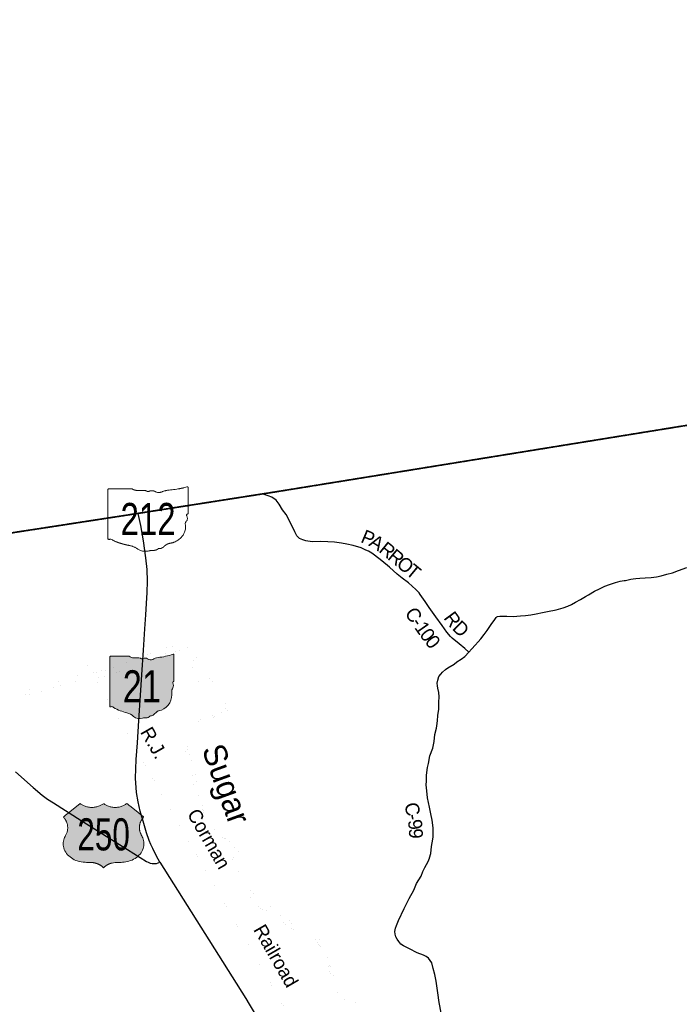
# Model space of a CAD drawing. Header units: feet. Extents: x 2045852 to 2423567, y 671180 to 1091522.
# Tile 93 of 101: x 2230248 to 2244554, y 954545 to 975887. Entities that reach past the tile are written whole.
import ezdxf
from ezdxf.enums import TextEntityAlignment as Align

# ---------------------------------------------------------------- set-up
doc = ezdxf.new("R2010")
doc.units = ezdxf.units.FT
doc.header["$MEASUREMENT"] = 0
for name, pattern in [('OhDOT_USTN3', [0.22, 0.165, -0.055]), ('rr2', [0]), ('stream', [1.4, 0.7, -0.1, 0.1, -0.1, 0.1, -0.1, 0.1, -0.1])]:
    doc.linetypes.add(name, pattern=pattern)
for name, color, linetype in [('GM_X_Adjacent_County', 7, 'OhDOT_USTN3'), ('GM_X_County', 7, 'OhDOT_USTN3'), ('GM_X_County_Road', 3, 'Continuous'), ('GM_X_County_Road_Text', 3, 'Continuous'), ('GM_X_Major_River', 5, 'stream'), ('GM_X_Major_River_Text', 5, 'Continuous'), ('GM_X_Rail_Line', 7, 'rr2'), ('GM_X_Rail_Line_Text', 7, 'Continuous'), ('GM_X_State_Location', 7, 'Continuous'), ('GM_X_State_Route', 1, 'Continuous'), ('GM_X_State_Shield', 7, 'Continuous'), ('GM_X_US_Location', 7, 'Continuous'), ('GM_X_US_Route', 1, 'Continuous'), ('GM_X_US_Shield', 7, 'Continuous')]:
    doc.layers.add(name, color=color, linetype=linetype)
doc.styles.add('Style-font30', font='font30.shx')
doc.styles.add('Style-font31', font='font31.shx')

# ---------------------------------------------------------------- blocks, each defined once
blk = doc.blocks.new('M1-H5_2')
at = {"layer": 'GM_X_State_Shield', "linetype": 'Continuous', "lineweight": 13}
h = blk.add_hatch(color=7, dxfattribs=at)
edge = h.paths.add_edge_path()
edge.add_line((712, 90), (712, 642))
edge.add_line((712, 642), (711, 643))
edge.add_arc((696, 645), 15.5, 351.8621, 457.738)
edge.add_line((694, 660), (694, 660))
edge.add_arc((216, 2057), 1476, 275.8445, 288.9065, ccw=False)
edge.add_line((366, 588), (366, 588))
edge.add_arc((404, 294), 297, 97.3462, 120.7689)
edge.add_line((252, 549), (252, 549))
edge.add_arc((205, 651), 113, 233.8562, 294.8282, ccw=False)
edge.add_line((138, 560), (138, 560))
edge.add_arc((84, 484), 93.8, 54.4667, 119.1411)
edge.add_arc((17, 606), 45.1, 219.7921, 297.1024, ccw=False)
edge.add_arc((-110, 23), 562, 80.4867, 94.9883)
edge.add_line((-159, 583), (-159, 583))
edge.add_arc((-162, 739), 156, 231.6195, 271.1119, ccw=False)
edge.add_line((-259, 616), (-259, 616))
edge.add_line((-259, 616), (-667, 616))
edge.add_line((-667, 616), (-667, 616))
edge.add_arc((-665, 600), 16.1, 98.1301, 188.1301)
edge.add_line((-681, 598), (-681, 598))
edge.add_line((-681, 598), (-681, -459))
edge.add_line((-681, -459), (-681, -459))
edge.add_arc((-665, -461), 16.3, 171.9584, 258.3066)
edge.add_line((-668, -477), (-668, -477))
edge.add_arc((-662, -353), 124, 267.339, 280.6039)
edge.add_arc((-637, -520), 44.8, 29.7484, 93.2717, ccw=False)
edge.add_line((-598, -497), (-598, -497))
edge.add_arc((-71, 430), 1066, 240.4129, 257.1985)
edge.add_line((-308, -610), (-308, -610))
edge.add_arc((-389, -933), 334, 47.1842, 75.836, ccw=False)
edge.add_line((-163, -689), (-163, -689))
edge.add_arc((-28, -525), 212, 230.7004, 286.2918)
edge.add_line((31, -728), (31, -728))
edge.add_arc((94, -890), 174, 85.6951, 111.2099, ccw=False)
edge.add_line((107, -717), (107, -717))
edge.add_arc((109, -604), 113, 268.777, 315.5493)
edge.add_arc((211, -706), 31.8, 65.7517, 132.6484, ccw=False)
edge.add_arc((198, -561), 119, 282.8732, 323.2771)
edge.add_line((293, -632), (293, -632))
edge.add_arc((454, -755), 202, 94.4031, 142.5767, ccw=False)
edge.add_line((439, -554), (439, -554))
edge.add_arc((298, -212), 369, 292.3089, 368.9858)
edge.add_line((663, -154), (663, -154))
edge.add_arc((767, -142), 105, 136.8065, 186.9296, ccw=False)
edge.add_line((691, -70), (691, -70))
edge.add_arc((555, -21), 144, 340.033, 383.6496)
edge.add_arc((708, 49), 24, 107.944, 210.337, ccw=False)
edge.add_line((701, 72), (701, 72))
edge.add_arc((695, 88), 16.6, 289.6038, 367.7341)
edge.add_line((711, 90), (711, 90))
edge.add_line((711, 90), (712, 90))
at = {"layer": 'GM_X_State_Shield', "color": 7, "linetype": 'Continuous', "lineweight": 13, "flags": 128}
blk.add_lwpolyline([(712, 90), (712, 642), (711, 643, 0.497906), (694, 660), (694, 660, -0.057055), (366, 588), (366, 588, 0.102558), (252, 549), (252, 549, -0.2725), (138, 560), (138, 560, 0.289933), (38, 566, -0.350735), (-17, 577, 0.06336), (-159, 583), (-159, 583, -0.174044), (-259, 616), (-259, 616), (-667, 616), (-667, 616, 0.414214), (-681, 598), (-681, 598), (-681, -459), (-681, -459, 0.395667), (-668, -477), (-668, -477, 0.057944), (-639, -475, -0.284496), (-598, -497), (-598, -497, 0.073372), (-308, -610), (-308, -610, -0.125673), (-163, -689), (-163, -689, 0.247435), (31, -728), (31, -728, -0.111792), (107, -717), (107, -717, 0.206964), (190, -683, -0.300474), (224, -677, 0.178145), (293, -632), (293, -632, -0.213349), (439, -554), (439, -554, 0.347635), (663, -154), (663, -154, -0.222258), (691, -70), (691, -70, 0.192645), (687, 37, -0.479082), (701, 72), (701, 72, 0.354759), (711, 90), (711, 90)], format="xyb", close=True, dxfattribs=at)
at = {"layer": 'GM_X_State_Shield', "color": 7, "linetype": 'Continuous', "lineweight": 13, "style": 'Style-font30', "width": 0.8}
blk.add_attdef('M1-H5_2_14532', text='', height=696, dxfattribs=at).set_placement((17, -384), align=Align.CENTER)
blk = doc.blocks.new('M1-H5_3')
at = {"layer": 'GM_X_State_Shield', "color": 7, "linetype": 'Continuous', "lineweight": 13}
blk.add_rational_spline([(889, 90), (889, 366), (889, 642), (889, 642), (889, 643), (893, 663), (868, 660), (668, 605), (457, 588), (381, 580), (315, 549), (240, 521), (173, 560), (112, 595), (47, 566), (7, 549), (-22, 577), (-110, 589), (-199, 583), (-269, 581), (-324, 616), (-324, 616), (-324, 616), (-579, 616), (-834, 616), (-834, 616), (-834, 616), (-854, 614), (-851, 598), (-851, 598), (-851, 598), (-851, 70), (-851, -459), (-851, -459), (-851, -459), (-853, -474), (-835, -477), (-817, -477), (-799, -475), (-764, -473), (-747, -497), (-576, -575), (-384, -610), (-281, -631), (-203, -689), (-95, -759), (39, -728), (85, -714), (134, -717), (195, -718), (237, -683), (257, -669), (280, -677), (334, -668), (367, -632), (435, -561), (548, -554), (886, -443), (829, -154), (821, -106), (863, -70), (888, -16), (859, 37), (840, 63), (876, 72), (892, 76), (889, 90), (889, 90), (889, 90), (889, 90), (889, 90)], [1, 1, 1, 1, 1, 0.602679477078, 1, 0.993510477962, 1, 0.97918266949, 1, 0.861753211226, 1, 0.844914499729, 1, 0.780919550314, 1, 0.992003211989, 1, 0.94119849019, 1, 1, 1, 1, 1, 1, 1, 0.707106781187, 1, 1, 1, 1, 1, 1, 1, 0.729277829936, 1, 0.993307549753, 1, 0.85024490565, 1, 0.989290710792, 1, 0.968903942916, 1, 0.884615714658, 1, 0.975313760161, 1, 0.917850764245, 1, 0.834383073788, 1, 0.938481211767, 1, 0.912928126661, 1, 0.784359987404, 1, 0.905853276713, 1, 0.928432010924, 1, 0.626651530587, 1, 0.776429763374, 1, 1, 1, 1, 1], degree=2, knots=[0, 0, 0, 0.028571, 0.028571, 0.057143, 0.057143, 0.085714, 0.085714, 0.114286, 0.114286, 0.142857, 0.142857, 0.171429, 0.171429, 0.2, 0.2, 0.228571, 0.228571, 0.257143, 0.257143, 0.285714, 0.285714, 0.314286, 0.314286, 0.342857, 0.342857, 0.371429, 0.371429, 0.4, 0.4, 0.428571, 0.428571, 0.457143, 0.457143, 0.485714, 0.485714, 0.514286, 0.514286, 0.542857, 0.542857, 0.571429, 0.571429, 0.6, 0.6, 0.628571, 0.628571, 0.657143, 0.657143, 0.685714, 0.685714, 0.714286, 0.714286, 0.742857, 0.742857, 0.771429, 0.771429, 0.8, 0.8, 0.828571, 0.828571, 0.857143, 0.857143, 0.885714, 0.885714, 0.914286, 0.914286, 0.942857, 0.942857, 0.971429, 0.971429, 1, 1, 1], dxfattribs=at)
at = {"layer": 'GM_X_State_Shield', "color": 7, "linetype": 'Continuous', "lineweight": 13, "style": 'Style-font30', "width": 0.767998}
blk.add_attdef('M1-H5_3_14436', text='', height=696, dxfattribs=at).set_placement((21, -384), align=Align.CENTER)
blk = doc.blocks.new('M1-H4_3')
at = {"layer": 'GM_X_US_Shield', "linetype": 'Continuous', "lineweight": 13}
h = blk.add_hatch(color=7, dxfattribs=at)
edge = h.paths.add_edge_path()
edge.add_spline(control_points=[(-508, 667), (-690, 522), (-871, 377), (-701, 183), (-828, -30), (-1173, -616), (-363, -609), (-327, -609), (-291, -609), (-110, -609), (-1, -725), (108, -609), (289, -609), (325, -609), (362, -609), (1171, -616), (827, -30), (700, 183), (869, 377), (688, 522), (507, 667), (253, 468), (-1, 667), (-255, 468), (-508, 667)], knot_values=[0, 0, 0, 0.083333, 0.083333, 0.166667, 0.166667, 0.25, 0.25, 0.333333, 0.333333, 0.416667, 0.416667, 0.5, 0.5, 0.583333, 0.583333, 0.666667, 0.666667, 0.75, 0.75, 0.833333, 0.833333, 0.916667, 0.916667, 1, 1, 1], weights=[1, 1, 1, 0.864039, 1, 0.531352, 1, 1, 1, 0.894427, 1, 0.894427, 1, 1, 1, 0.531352, 1, 0.864039, 1, 1, 1, 0.714143, 1, 0.714143, 1], degree=2, periodic=0)
at = {"layer": 'GM_X_US_Shield', "color": 7, "linetype": 'Continuous', "lineweight": 13}
blk.add_rational_spline([(-508, 667), (-690, 522), (-871, 377), (-701, 183), (-828, -30), (-1173, -616), (-363, -609), (-327, -609), (-291, -609), (-110, -609), (-1, -725), (108, -609), (289, -609), (325, -609), (362, -609), (1171, -616), (827, -30), (700, 183), (869, 377), (688, 522), (507, 667), (253, 468), (-1, 667), (-255, 468), (-508, 667)], [1, 1, 1, 0.864038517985, 1, 0.531351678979, 1, 1, 1, 0.894427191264, 1, 0.894427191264, 1, 1, 1, 0.531351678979, 1, 0.864038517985, 1, 1, 1, 0.714142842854, 1, 0.714142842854, 1], degree=2, knots=[0, 0, 0, 0.083333, 0.083333, 0.166667, 0.166667, 0.25, 0.25, 0.333333, 0.333333, 0.416667, 0.416667, 0.5, 0.5, 0.583333, 0.583333, 0.666667, 0.666667, 0.75, 0.75, 0.833333, 0.833333, 0.916667, 0.916667, 1, 1, 1], dxfattribs=at)
at = {"layer": 'GM_X_US_Shield', "color": 7, "linetype": 'Continuous', "lineweight": 13, "style": 'Style-font30', "width": 0.733865}
blk.add_attdef('M1-H4_3_15391', text='', height=696, dxfattribs=at).set_placement((0, -348), align=Align.CENTER)

msp = doc.modelspace()

# ---------------------------------------------------------------- linework, layer by layer
at = {"layer": 'GM_X_Adjacent_County', "flags": 128}
msp.add_lwpolyline([(2299895, 1090831), (2301402, 1090840), (2307056, 1090903), (2313863, 1090917), (2318107, 1090974), (2324108, 1091056), (2326732, 1091091), (2326938, 1091094), (2328615, 1091117), (2328725, 1091118), (2331837, 1091161), (2333216, 1091180), (2335157, 1091206), (2341799, 1091296), (2342697, 1091308), (2345661, 1091348), (2348514, 1091386), (2352195, 1091435), (2355371, 1091477), (2358848, 1091522), (2358880, 1089100), (2358989, 1081862), (2359077, 1075795), (2359100, 1074264), (2359117, 1073113), (2359120, 1072859), (2359148, 1070979), (2359177, 1068988), (2359183, 1068625), (2359188, 1068297), (2359193, 1067908), (2359198, 1067596), (2359208, 1066892), (2359208, 1066873), (2359212, 1066652), (2359215, 1066419), (2359220, 1066098), (2359225, 1065775), (2359229, 1065456), (2359237, 1064898), (2359242, 1064614), (2359246, 1064329), (2359261, 1063309), (2359263, 1063113), (2359267, 1062870), (2359287, 1061492), (2359309, 1060000), (2359372, 1054688), (2359375, 1054438), (2359384, 1053642), (2359405, 1051846), (2359411, 1051373), (2359435, 1049379), (2359498, 1044029), (2359500, 1043884), (2359531, 1041219), (2359561, 1038682), (2359563, 1038569), (2359598, 1035611), (2359633, 1032629), (2359687, 1028035), (2359700, 1026946), (2359745, 1022879), (2359781, 1019525), (2359871, 1011833), (2360015, 1004509), (2360063, 1000779), (2360067, 1000349), (2360103, 996675), (2358035, 996668), (2357289, 996666), (2357095, 996665), (2356892, 996664), (2356359, 996658), (2355851, 996661), (2355627, 996660), (2355421, 996660), (2355204, 996659), (2354892, 996658), (2354604, 996657), (2354302, 996656), (2353877, 996655), (2353745, 996654), (2353507, 996653), (2353463, 996653), (2353260, 996652), (2353203, 996652), (2352940, 996651), (2351874, 996645), (2350868, 996644), (2348765, 996638), (2346532, 996634), (2344147, 996651), (2341957, 996662), (2338743, 996679), (2335510, 996692), (2333434, 996701), (2332100, 996700), (2329181, 996697), (2329152, 995411), (2329124, 994175), (2326840, 994249), (2326566, 994258), (2323302, 994364), (2318495, 994521), (2318418, 991580), (2318389, 990457), (2318357, 989169), (2318255, 985163), (2318188, 982547), (2318166, 981646), (2318061, 978159), (2317909, 973125), (2317887, 972409), (2317774, 968635), (2317750, 967874), (2315491, 967887), (2314260, 967896), (2311196, 967914), (2309088, 967943), (2304256, 968014), (2303811, 968017), (2303354, 968019), (2303003, 968024), (2302648, 968030), (2302233, 968036), (2301830, 968022), (2300069, 968049), (2296988, 968097), (2296526, 968104), (2292919, 968108), (2288216, 968150), (2287501, 968160), (2286951, 968168), (2285626, 968187), (2280722, 968218), (2272659, 968235), (2270238, 968238), (2265711, 968240), (2264331, 968240), (2260640, 968285), (2260946, 968539), (2261456, 968823), (2262477, 969650), (2262984, 969822), (2263502, 969934), (2264011, 970226), (2264085, 970742), (2263732, 971249), (2263225, 971652), (2263021, 971730), (2262781, 971821), (2262721, 971844), (2262214, 971872), (2261703, 971959), (2260105, 972490), (2259584, 972510), (2259079, 972653), (2258559, 972903), (2258050, 972955), (2257525, 973068), (2256998, 973008), (2256626, 972503), (2255796, 970471), (2255025, 968928), (2254521, 968572), (2253837, 968476), (2253355, 968407), (2252800, 968322), (2251259, 968089), (2245496, 967220), (2243670, 966925), (2240387, 966394), (2235785, 965650), (2235507, 965607), (2232817, 965186), (2232372, 965117), (2231408, 964969), (2231146, 964928), (2230233, 964788), (2224423, 963889), (2224410, 963887), (2223431, 963729), (2220392, 963239), (2216348, 962587), (2213677, 962155), (2211388, 961785), (2205329, 960811), (2204689, 960708), (2204662, 968294), (2204646, 972822), (2204646, 972877), (2204618, 980822), (2204600, 985576), (2204621, 987650), (2204548, 994125), (2204539, 995545), (2204528, 997304), (2204524, 998046), (2204498, 1002246), (2204460, 1006231), (2204446, 1007585), (2204396, 1012421), (2204391, 1012891), (2204405, 1018278), (2204394, 1019758), (2204396, 1020517), (2204379, 1020841), (2204391, 1021803), (2204388, 1022494), (2204388, 1022770), (2204388, 1022837), (2204387, 1023044), (2204303, 1026249), (2204359, 1029499), (2204344, 1030439), (2204262, 1034310), (2204255, 1035776), (2204229, 1040690), (2204199, 1046565), (2204184, 1049044), (2204131, 1055650), (2204109, 1058317), (2204108, 1058407), (2204102, 1059211), (2204097, 1059892), (2204085, 1062073), (2204074, 1062671), (2204592, 1062652), (2205426, 1062621), (2210381, 1062446), (2212081, 1062418), (2214252, 1062298), (2216024, 1062234), (2218716, 1062135), (2224371, 1061928), (2226221, 1061860), (2226856, 1061837), (2228638, 1061772), (2234873, 1061544), (2237828, 1061436), (2239174, 1061390), (2240259, 1061347), (2240479, 1061338), (2245773, 1061157), (2247613, 1061077), (2251064, 1060965), (2252022, 1060939), (2254917, 1060860), (2259350, 1060738), (2259905, 1060723), (2262136, 1060664), (2262585, 1060651), (2263022, 1060638), (2263374, 1060628), (2264164, 1060606), (2264721, 1060591), (2266030, 1060558), (2267009, 1060529), (2267101, 1064320), (2267106, 1064506), (2267184, 1067691), (2267224, 1068546), (2267310, 1072879), (2267407, 1076551), (2267570, 1083741), (2267583, 1084035), (2267594, 1084592), (2267628, 1085890), (2267674, 1087762), (2267711, 1089283), (2267778, 1090418), (2268200, 1090405), (2270733, 1090435), (2271751, 1090471), (2272585, 1090487), (2273842, 1090511), (2274067, 1090515), (2275300, 1090545), (2275354, 1090544), (2275965, 1090561), (2276111, 1090564), (2279737, 1090638), (2280571, 1090646), (2281184, 1090660), (2283974, 1090692), (2287536, 1090733), (2291695, 1090779), (2294190, 1090795), (2294565, 1090800), (2298147, 1090820), (2299145, 1090827)], close=True, dxfattribs=at)
at = {"layer": 'GM_X_County', "flags": 128}
msp.add_lwpolyline([(2243670, 966925), (2245496, 967220), (2251259, 968089), (2252800, 968322), (2253355, 968407), (2253837, 968476), (2254521, 968572), (2255025, 968928), (2255796, 970471), (2256626, 972503), (2256998, 973008), (2257525, 973068), (2258050, 972955), (2258559, 972903), (2259079, 972653), (2259584, 972510), (2260105, 972490), (2261703, 971959), (2262214, 971872), (2262721, 971844), (2262781, 971821), (2263021, 971730), (2263225, 971652), (2263732, 971249), (2264085, 970742), (2264011, 970226), (2263502, 969934), (2262984, 969822), (2262477, 969650), (2261456, 968823), (2260946, 968539), (2260640, 968285), (2264331, 968240), (2265711, 968240), (2270238, 968238), (2272659, 968235), (2280722, 968218), (2285626, 968187), (2286951, 968168), (2287501, 968160), (2288216, 968150), (2292919, 968108), (2296526, 968104), (2296479, 965356), (2296448, 963511), (2296423, 960870), (2296408, 958466), (2296367, 956057), (2296281, 950996), (2296177, 947051), (2296064, 942890), (2296028, 941568), (2295972, 939486), (2295916, 936962), (2299326, 936856), (2302575, 936812), (2308259, 936694), (2311710, 936593), (2311634, 933543), (2311541, 929080), (2311333, 919259), (2311306, 917826), (2311256, 915178), (2311236, 914088), (2311214, 912955), (2311204, 912098), (2311183, 910510), (2311162, 908662), (2311142, 906658), (2311136, 904416), (2311128, 901731), (2311015, 895934), (2310932, 888659), (2310895, 887022), (2310806, 880375), (2310724, 876069), (2310623, 872515), (2310623, 872508), (2310607, 871396), (2310502, 865439), (2310498, 865288), (2310398, 861026), (2310306, 856424), (2310248, 853220), (2310223, 851932), (2310214, 851520), (2310138, 848241), (2310114, 846712), (2310080, 844541), (2310027, 841184), (2307349, 841233), (2303948, 841296), (2299409, 841304), (2298984, 841309), (2298203, 841318), (2296152, 841341), (2293505, 841370), (2293396, 836726), (2293369, 835544), (2293369, 835523), (2293308, 832193), (2293233, 828059), (2293212, 825327), (2293118, 821627), (2293188, 821552), (2293117, 818552), (2293112, 818342), (2293053, 815903), (2293041, 815366), (2293031, 814619), (2293029, 814434), (2293026, 814182), (2293020, 810701), (2293017, 808570), (2288312, 808685), (2287694, 808712), (2286396, 808723), (2285052, 808754), (2284511, 808769), (2281941, 808765), (2278607, 808857), (2275865, 808932), (2274807, 808927), (2272383, 808997), (2271583, 809017), (2268756, 809074), (2267589, 809085), (2266460, 809129), (2265363, 809148), (2262276, 809213), (2258356, 809339), (2255913, 809419), (2251689, 809473), (2251380, 809474), (2247789, 809509), (2244622, 809597), (2241725, 809678), (2240904, 809686), (2239933, 809721), (2237881, 809768), (2235157, 809813), (2235108, 809832), (2235024, 809841), (2234824, 809845), (2234064, 809837), (2233946, 809839), (2233091, 809852), (2227551, 809935), (2226694, 809947), (2224069, 810043), (2222591, 810077), (2216385, 810247), (2216269, 810252), (2215989, 810263), (2213519, 810293), (2213627, 817102), (2213655, 818136), (2213726, 820713), (2213805, 823202), (2213815, 823503), (2213879, 825865), (2213899, 826592), (2213910, 827017), (2213920, 827376), (2213958, 828780), (2214067, 832866), (2214085, 833647), (2214161, 837071), (2214172, 837601), (2214173, 837651), (2214280, 842456), (2214325, 844752), (2214394, 848299), (2214406, 850297), (2214439, 851037), (2214443, 851558), (2214446, 852454), (2214462, 853287), (2214476, 853629), (2214493, 853816), (2214491, 853997), (2214499, 854314), (2214510, 854746), (2214525, 855349), (2214553, 855578), (2214547, 856204), (2214657, 859704), (2214652, 860056), (2214703, 861291), (2214685, 861780), (2214689, 861870), (2214692, 861891), (2214706, 862018), (2214722, 862314), (2214713, 862358), (2214760, 863784), (2213059, 863767), (2212338, 863778), (2207729, 863916), (2205877, 863971), (2201653, 864097), (2200260, 864139), (2197000, 864235), (2196205, 864256), (2196155, 864257), (2196092, 864258), (2195885, 864274), (2195196, 864286), (2194935, 864288), (2191445, 864378), (2189480, 864425), (2188982, 864436), (2188457, 864449), (2187922, 864462), (2187925, 864628), (2187948, 865755), (2187948, 866033), (2188007, 867963), (2188110, 871364), (2188124, 871834), (2188182, 873967), (2188318, 879030), (2188403, 882186), (2188476, 886476), (2188490, 887264), (2188495, 887582), (2188532, 889441), (2188560, 890861), (2188613, 891479), (2190605, 891425), (2191120, 891411), (2193461, 891346), (2197423, 891265), (2199208, 891260), (2199586, 891258), (2199593, 891663), (2199711, 897821), (2199775, 901222), (2199836, 904425), (2199869, 906089), (2199891, 907113), (2199947, 909708), (2200006, 912318), (2200087, 915212), (2200143, 917325), (2200155, 917813), (2200338, 924556), (2200392, 926843), (2200484, 930897), (2200489, 931164), (2200543, 933850), (2200339, 933858), (2200406, 936209), (2200436, 937271), (2200493, 940261), (2200529, 942562), (2200560, 945010), (2200580, 945814), (2200683, 949897), (2200730, 951733), (2200755, 952721), (2200835, 955808), (2200883, 957242), (2200924, 958023), (2200215, 958030), (2199395, 958038), (2199385, 959902), (2202793, 960436), (2203294, 960508), (2204689, 960708), (2205329, 960811), (2211388, 961785), (2213677, 962155), (2216348, 962587), (2220392, 963239), (2223431, 963729), (2224410, 963887), (2224423, 963889), (2230233, 964788), (2231146, 964928), (2231408, 964969), (2232372, 965117), (2232817, 965186), (2235507, 965607), (2235785, 965650), (2240387, 966394)], close=True, dxfattribs=at)
at = {"layer": 'GM_X_County_Road', "flags": 128}
for points in [[(2239988, 962180), (2239900, 962258), (2239777, 962361), (2239625, 962484), (2239591, 962518), (2239514, 962610), (2239410, 962755), (2239272, 962941), (2239131, 963148), (2239042, 963278), (2238934, 963427), (2238910, 963463), (2238839, 963535), (2238677, 963678), (2238541, 963783), (2238432, 963872), (2238268, 964018), (2238100, 964157), (2237944, 964280), (2237887, 964325), (2237811, 964365), (2237756, 964392), (2237657, 964438), (2237480, 964488), (2237345, 964517), (2237225, 964538), (2237076, 964563), (2236929, 964570), (2236782, 964573), (2236591, 964571), (2236452, 964588), (2236392, 964610), (2236315, 964643), (2236257, 964701), (2236212, 964787), (2236136, 964951), (2236026, 965160), (2235950, 965266), (2235873, 965386), (2235810, 965469), (2235715, 965537), (2235640, 965564), (2235507, 965607)], [(2243386, 963733), (2243504, 963761), (2243552, 963769), (2243614, 963778), (2243701, 963781), (2243810, 963788), (2243942, 963793), (2244060, 963814), (2244157, 963833), (2244283, 963870), (2244403, 963899), (2244534, 963945), (2244718, 964012)], [(2239988, 962180), (2239988, 962180), (2240055, 962251), (2240129, 962326), (2240193, 962399), (2240252, 962465), (2240324, 962562), (2240389, 962645), (2240475, 962776), (2240552, 962889), (2240579, 962926), (2240593, 962943), (2240612, 962953), (2240662, 962956), (2240726, 962957), (2240811, 962956), (2240947, 962951), (2241110, 962962), (2241216, 962973), (2241331, 962988), (2241451, 963007), (2241590, 963037), (2241698, 963062), (2241885, 963095), (2242033, 963137), (2242139, 963178), (2242215, 963214), (2242301, 963263), (2242413, 963320), (2242517, 963382), (2242587, 963420), (2242717, 963498), (2242823, 963553), (2242941, 963608), (2243043, 963643), (2243167, 963688), (2243274, 963715), (2243360, 963729), (2243380, 963732), (2243386, 963733)], [(2239213, 958176), (2239218, 958247), (2239215, 958369), (2239193, 958533), (2239162, 958674), (2239134, 958816), (2239096, 959018), (2239075, 959169), (2239062, 959305), (2239069, 959381), (2239074, 959514), (2239091, 959676), (2239112, 959763), (2239141, 959934), (2239208, 960099), (2239235, 960241), (2239255, 960396), (2239286, 960529), (2239298, 960583), (2239307, 960691), (2239318, 960802), (2239337, 960941), (2239342, 961093), (2239347, 961212), (2239340, 961306), (2239319, 961398), (2239309, 961450), (2239302, 961508), (2239318, 961574), (2239341, 961651), (2239379, 961701), (2239415, 961746), (2239486, 961801), (2239534, 961839), (2239668, 961917), (2239732, 961969), (2239824, 962026), (2239904, 962085), (2239988, 962180)], [(2239138, 957714), (2239139, 957717), (2239163, 957817), (2239182, 957962), (2239209, 958122), (2239212, 958174), (2239213, 958176)], [(2239391, 954363), (2239347, 954587), (2239314, 954796), (2239284, 955047), (2239252, 955193), (2239218, 955318), (2239184, 955446), (2239154, 955498), (2239113, 955546), (2239064, 955582), (2239007, 955612), (2238871, 955658), (2238702, 955745), (2238569, 955811), (2238514, 955852), (2238468, 955905), (2238435, 955955), (2238406, 956011), (2238391, 956068), (2238385, 956125), (2238399, 956198), (2238417, 956256), (2238461, 956362), (2238589, 956623), (2238698, 956836), (2238798, 957021), (2238854, 957161), (2238958, 957326), (2238993, 957421), (2239033, 957512), (2239108, 957638), (2239138, 957714)]]:
    msp.add_lwpolyline(points, dxfattribs=at)
at = {"layer": 'GM_X_Major_River', "ltscale": 0.333, "const_width": 0.18, "flags": 128}
for points in [[(2234943, 957568), (2234940, 957605), (2234954, 957655), (2234973, 957707), (2234991, 957777), (2235000, 957844), (2235008, 957894), (2234983, 957966), (2234942, 958033), (2234875, 958103), (2234809, 958154), (2234744, 958208), (2234675, 958241), (2234615, 958267), (2234549, 958288), (2234484, 958303), (2234440, 958361), (2234397, 958431), (2234372, 958507), (2234331, 958643), (2234296, 958706), (2234261, 958768), (2234233, 958826), (2234204, 958890), (2234173, 958956), (2234145, 959025), (2234126, 959089), (2234105, 959163), (2234090, 959235), (2234084, 959303), (2234083, 959372), (2234078, 959432), (2234072, 959498), (2234063, 959568), (2234042, 959632), (2234026, 959696), (2234001, 959761), (2233981, 959815), (2233954, 959875), (2233935, 959943), (2233904, 960009), (2233894, 960081), (2233895, 960135), (2233911, 960207), (2233940, 960286), (2233979, 960360), (2234019, 960419), (2234052, 960485), (2234084, 960542), (2234139, 960606), (2234205, 960641), (2234281, 960708), (2234347, 960737), (2234415, 960757), (2234482, 960784), (2234554, 960805), (2234624, 960831), (2234690, 960860), (2234756, 960903), (2234796, 960969), (2234813, 961042), (2234766, 961105), (2234709, 961175), (2234653, 961242), (2234604, 961306), (2234553, 961372), (2234506, 961437), (2234468, 961493), (2234403, 961563), (2234350, 961614), (2234286, 961610), (2234220, 961605), (2234150, 961598), (2234093, 961672), (2234068, 961744), (2234064, 961796), (2234055, 961874), (2234058, 961946), (2234078, 962014), (2234099, 962085), (2234100, 962151), (2234076, 962203), (2234015, 962246), (2233941, 962263), (2233867, 962275), (2233794, 962296), (2233734, 962314), (2233668, 962305), (2233616, 962306), (2233551, 962308), (2233501, 962303), (2233430, 962267), (2233370, 962240), (2233308, 962201), (2233250, 962183), (2233182, 962154), (2233116, 962147), (2233046, 962137), (2232980, 962102), (2232926, 962089), (2232860, 962065)], [(2232935, 961987), (2232989, 962002), (2233059, 962039), (2233113, 962059), (2233167, 962076), (2233241, 962100), (2233313, 962113), (2233371, 962130), (2233443, 962156), (2233507, 962175), (2233575, 962194), (2233641, 962200), (2233711, 962207), (2233779, 962218), (2233849, 962220), (2233913, 962205), (2233976, 962174), (2234024, 962118), (2234021, 962048), (2234006, 961986), (2233998, 961917), (2234003, 961847), (2234014, 961777), (2234028, 961707), (2234049, 961639), (2234074, 961567), (2234134, 961530), (2234203, 961521), (2234275, 961543), (2234343, 961528), (2234382, 961460), (2234424, 961392), (2234479, 961347), (2234544, 961279), (2234599, 961210), (2234655, 961146), (2234714, 961081), (2234749, 961019), (2234725, 960955), (2234666, 960900), (2234614, 960871), (2234540, 960841), (2234472, 960818), (2234406, 960791), (2234336, 960772), (2234270, 960754), (2234208, 960745), (2234142, 960696), (2234093, 960636), (2234031, 960579), (2233994, 960525), (2233968, 960470), (2233937, 960406), (2233901, 960336), (2233880, 960265), (2233870, 960215), (2233861, 960163), (2233851, 960111), (2233844, 960022), (2233853, 959970), (2233873, 959900), (2233890, 959832), (2233919, 959765), (2233940, 959695), (2233956, 959629), (2233973, 959561), (2233988, 959507), (2234010, 959437), (2234019, 959371), (2234026, 959299), (2234036, 959229), (2234045, 959159), (2234066, 959089), (2234088, 959027), (2234107, 958957), (2234146, 958891), (2234187, 958818), (2234225, 958752), (2234252, 958684), (2234275, 958612), (2234292, 958540), (2234308, 958478), (2234333, 958412), (2234370, 958340), (2234420, 958283), (2234485, 958255), (2234535, 958230), (2234606, 958194), (2234674, 958157), (2234741, 958112), (2234803, 958074), (2234858, 958021), (2234907, 957951), (2234911, 957893), (2234902, 957843), (2234886, 957784), (2234875, 957706), (2234860, 957626), (2234852, 957570), (2234855, 957502), (2234864, 957483)], [(2232860, 962065), (2232798, 962030), (2232728, 962003), (2232664, 961993), (2232602, 961990), (2232536, 961947), (2232482, 961927), (2232412, 961904), (2232347, 961871), (2232263, 961841), (2232195, 961822), (2232141, 961801), (2232089, 961783), (2232035, 961776), (2231981, 961768), (2231903, 961743), (2231829, 961722), (2231759, 961706), (2231709, 961695), (2231645, 961686), (2231584, 961684), (2231530, 961677), (2231474, 961667), (2231396, 961644), (2231326, 961621), (2231258, 961601), (2231200, 961586), (2231132, 961567), (2231060, 961541), (2230982, 961514), (2230920, 961499), (2230862, 961487), (2230794, 961472), (2230732, 961449), (2230663, 961421), (2230599, 961396), (2230527, 961377), (2230475, 961363), (2230411, 961348), (2230306, 961339), (2230271, 961331), (2230261, 961313), (2230255, 961294), (2230275, 961279)], [(2230275, 961279), (2230337, 961275), (2230401, 961264), (2230466, 961260), (2230530, 961263), (2230602, 961270), (2230680, 961295), (2230752, 961329), (2230814, 961350), (2230876, 961369), (2230931, 961393), (2231003, 961420), (2231075, 961439), (2231139, 961449), (2231195, 961478), (2231267, 961504), (2231335, 961521), (2231409, 961536), (2231473, 961553), (2231537, 961565), (2231605, 961586), (2231673, 961609), (2231737, 961623), (2231808, 961618), (2231876, 961618), (2231926, 961627), (2231994, 961630), (2232070, 961644), (2232122, 961663), (2232190, 961680), (2232258, 961706), (2232332, 961727), (2232398, 961748), (2232468, 961764), (2232524, 961781), (2232602, 961828), (2232674, 961857), (2232727, 961891), (2232801, 961936), (2232865, 961967), (2232935, 961987)], [(2234864, 957483), (2234875, 957417), (2234911, 957354), (2234954, 957286), (2234990, 957214), (2235047, 957149), (2235108, 957087), (2235144, 957019), (2235181, 956966), (2235225, 956890), (2235286, 956826), (2235334, 956761), (2235393, 956701), (2235441, 956641), (2235504, 956596), (2235554, 956580), (2235626, 956577), (2235698, 956574), (2235770, 956580), (2235836, 956561), (2235887, 956507), (2235923, 956443), (2235956, 956370), (2235985, 956298), (2236033, 956228), (2236100, 956191), (2236172, 956171), (2236234, 956152), (2236286, 956132), (2236348, 956115), (2236415, 956087), (2236483, 956068), (2236553, 956048), (2236620, 955999), (2236674, 955929), (2236719, 955852), (2236767, 955788), (2236800, 955736), (2236824, 955684), (2236849, 955614), (2236894, 955479), (2236917, 955417), (2236947, 955343), (2236968, 955275), (2236984, 955211), (2237005, 955151), (2237023, 955083), (2237044, 955019), (2237065, 954948), (2237097, 954874), (2237146, 954804), (2237192, 954738), (2237263, 954673), (2237328, 954625), (2237380, 954596), (2237444, 954574), (2237516, 954547), (2237583, 954514), (2237637, 954442), (2237658, 954376), (2237676, 954302), (2237691, 954248), (2237692, 954174), (2237702, 954104), (2237713, 954042), (2237733, 953970), (2237738, 953904), (2237776, 953830), (2237817, 953763), (2237878, 953701), (2237938, 953648), (2237988, 953606), (2238049, 953579), (2238105, 953571), (2238137, 953565)], [(2237875, 953809), (2237858, 953837), (2237822, 953905), (2237787, 953969), (2237771, 954033), (2237770, 954097), (2237772, 954159), (2237761, 954221), (2237753, 954291), (2237724, 954361), (2237693, 954432), (2237647, 954496), (2237590, 954552), (2237522, 954585), (2237462, 954625), (2237393, 954660), (2237329, 954694), (2237266, 954757), (2237210, 954817), (2237167, 954882), (2237129, 954948), (2237100, 955012), (2237072, 955082), (2237055, 955142), (2237038, 955214), (2237028, 955268), (2237001, 955327), (2236973, 955397), (2236952, 955451), (2236942, 955515), (2236919, 955581), (2236903, 955647), (2236866, 955719), (2236838, 955782), (2236807, 955852), (2236770, 955922), (2236718, 955990), (2236661, 956053), (2236593, 956093), (2236543, 956114), (2236478, 956138), (2236410, 956157), (2236286, 956184), (2236220, 956214), (2236161, 956277), (2236104, 956343), (2236064, 956408), (2236031, 956474), (2235981, 956538), (2235930, 956600), (2235860, 956637), (2235796, 956644), (2235729, 956662), (2235677, 956673), (2235601, 956697), (2235537, 956736), (2235400, 956839), (2235341, 956909), (2235283, 956984), (2235236, 957044), (2235185, 957108), (2235141, 957177), (2235098, 957241), (2235050, 957305), (2235007, 957368), (2234979, 957434), (2234966, 957502), (2234943, 957568)]]:
    msp.add_lwpolyline(points, dxfattribs=at)
at = {"layer": 'GM_X_Rail_Line', "ltscale": 0.125, "const_width": 0.18, "flags": 128}
msp.add_lwpolyline([(2241496, 941973), (2240572, 943187), (2240380, 943490), (2240198, 943800), (2239911, 944278), (2239844, 944410), (2239776, 944546), (2239715, 944716), (2239588, 945087), (2239137, 947171), (2238780, 948869), (2238687, 949302), (2238618, 949580), (2238531, 949843), (2238453, 950048), (2238379, 950208), (2238295, 950394), (2238134, 950707), (2236237, 954041), (2234541, 956995), (2232353, 960801), (2231676, 961968)], dxfattribs=at)
at = {"layer": 'GM_X_State_Route', "flags": 128}
for points in [[(2230233, 964788), (2231146, 964928), (2231408, 964969), (2232372, 965117), (2232817, 965186), (2235507, 965607), (2235785, 965650)], [(2233288, 957627), (2233252, 957694), (2233183, 957816), (2233134, 957920), (2233094, 958007), (2233056, 958098), (2233002, 958264), (2232937, 958464), (2232862, 958729), (2232817, 958937), (2232782, 959136), (2232758, 959445), (2232773, 959848), (2232800, 960216), (2232833, 960696), (2232867, 961243), (2232895, 961687), (2232931, 962220), (2232959, 962686), (2232983, 962986), (2232998, 963234), (2233012, 963469), (2233020, 963715), (2233013, 963966), (2232983, 964221), (2232935, 964589), (2232877, 964922), (2232817, 965186)]]:
    msp.add_lwpolyline(points, dxfattribs=at)
at = {"layer": 'GM_X_US_Route', "flags": 128}
for points in [[(2230155, 959586), (2230541, 959243), (2230739, 959077), (2230849, 958994), (2230981, 958909), (2231585, 958526), (2232588, 957898), (2233002, 957643), (2233036, 957626), (2233081, 957606), (2233121, 957597), (2233163, 957596), (2233215, 957599), (2233288, 957627)], [(2233288, 957627), (2235154, 954668), (2235225, 954549)], [(2235225, 954549), (2235551, 954006)]]:
    msp.add_lwpolyline(points, dxfattribs=at)

# ---------------------------------------------------------------- block references
at = {"layer": 'GM_X_State_Shield', "color": 7, "linetype": 'Continuous', "lineweight": 13}
ref = msp.add_blockref('M1-H5_3', (2233011, 965100), dxfattribs=at)
ref.add_attrib('M1-H5_3_27656', '212', dxfattribs={"linetype": 'Continuous', "lineweight": 13, "height": 696.1, "style": 'Style-font30', "width": 0.767998}).set_placement((2233032, 964716), align=Align.CENTER)
at = {"layer": 'GM_X_State_Shield', "linetype": 'Continuous', "lineweight": 13}
ref = msp.add_blockref('M1-H5_2', (2232882, 961473), dxfattribs=at)
ref.add_attrib('M1-H5_2_27496', '21', dxfattribs={"linetype": 'Continuous', "lineweight": 13, "height": 696.1, "style": 'Style-font30', "width": 0.8}).set_placement((2232898, 961089), align=Align.CENTER)
at = {"layer": 'GM_X_US_Shield', "color": 7, "linetype": 'Continuous', "lineweight": 13}
ref = msp.add_blockref('M1-H4_3', (2232068, 958229), dxfattribs=at)
ref.add_attrib('M1-H4_3_28820', '250', dxfattribs={"linetype": 'Continuous', "lineweight": 13, "height": 696.1, "style": 'Style-font30', "width": 0.733865}).set_placement((2232068, 957881), align=Align.CENTER)

# ---------------------------------------------------------------- texts
at = {"layer": 'GM_X_County_Road_Text', "style": 'Style-font30'}
for s, rotation, p in [('P', 337.1645, (2237625, 964569)), ('A', 328.434, (2237801, 964496)), ('R', 321.05, (2238018, 964364)), ('R', 320.4588, (2238209, 964209)), ('O', 320.4561, (2238399, 964053)), ('T', 320.4667, (2238602, 963884)), ('C', 303.8882, (2238588, 963023)), ('R', 306.172, (2239430, 962918)), ('1', 304.9509, (2238798, 962711)), ('-', 304.1823, (2238726, 962817)), ('D', 316.0088, (2239611, 962678)), ('0', 306.1801, (2238908, 962554)), ('0', 307.7384, (2239022, 962398)), ('C', 280.9678, (2238592, 958889)), ('9', 279.1252, (2238662, 958528)), ('-', 280.7664, (2238639, 958647)), ('9', 270.8536, (2238690, 958357))]:
    msp.add_text(s, height=300, rotation=rotation, dxfattribs=at).set_placement(p)
at = {"layer": 'GM_X_Major_River_Text', "style": 'Style-font31'}
msp.add_text('Sugar', height=500.1, rotation=289.9142, dxfattribs=at).set_placement((2234497, 959235), align=Align.CENTER)
at = {"layer": 'GM_X_Rail_Line_Text', "style": 'Style-font30'}
for s, rotation, p in [('R.J.', 299.8277, (2232853, 960446)), ('Corman', 299.8646, (2233870, 958673)), ('Railroad', 299.9121, (2235308, 956165))]:
    msp.add_text(s, height=298.1, rotation=rotation, dxfattribs=at).set_placement(p)
at = {"layer": 'GM_X_State_Location', "style": 'Style-font30'}
for s, p in [('s', (2233011, 965100)), ('r', (2233011, 965100)), ('s', (2233011, 961848)), ('r', (2233011, 961848))]:
    msp.add_text(s, height=0.0000833, dxfattribs=at).set_placement(p, align=Align.MIDDLE_CENTER)
for s, p in [('212', (2232658, 965026)), ('21', (2232759, 961775))]:
    msp.add_text(s, height=0.0000833, rotation=0, dxfattribs=at).set_placement(p)
at = {"layer": 'GM_X_US_Location', "style": 'Style-font30'}
for s in ['0', '/']:
    msp.add_text(s, height=0.0000833, dxfattribs=at).set_placement((2232068, 958229), align=Align.MIDDLE_CENTER)
msp.add_text('250', height=0.0000833, rotation=0, dxfattribs=at).set_placement((2231760, 958022))

doc.saveas('drawing.dxf')
